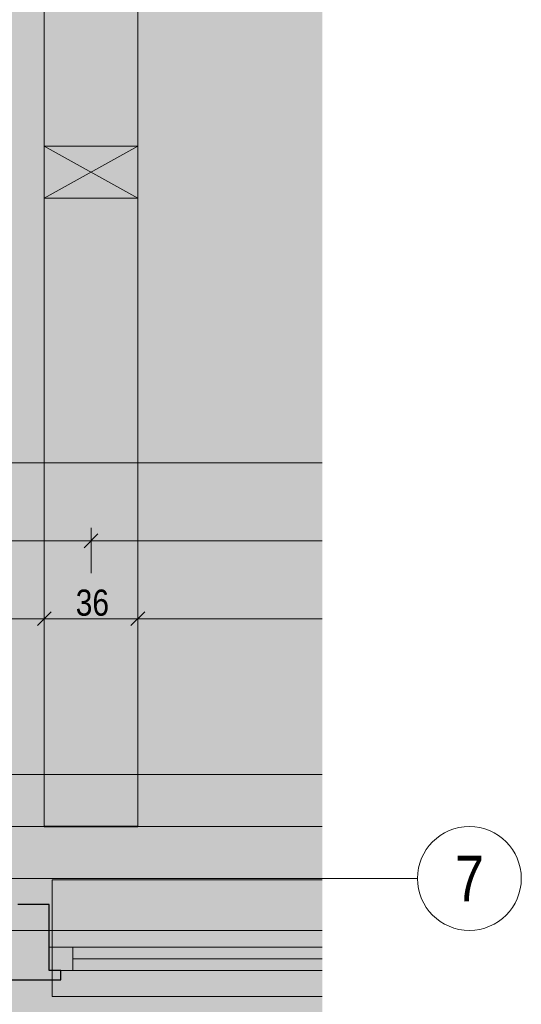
# Model space of a CAD drawing. Extents: x -420 to 300, y 62 to 1162.
# Tile 27 of 130: x 53 to 92, y 210 to 286. Entities that reach past the tile are written whole.
import ezdxf
from ezdxf.enums import TextEntityAlignment as Align
from ezdxf.lldxf.tags import DXFTag

# ---------------------------------------------------------------- set-up
doc = ezdxf.new("R2010")
doc.units = 0
doc.layers.get('0').update_dxf_attribs({"lineweight": 35})
for name, color, linetype, lineweight, true_color in [('00_Beschriftung UZ', 3, 'Continuous', 13, 0x00ff00), ('30 -33 Aussenwände- 7 Fassade_ Elemente', 7, 'Continuous', 9, 0x00aacc), ('30 -34 Innenwände- 11 Durchbruch', 4, 'Continuous', 9, 0x00ffff), ('30 -35 Decken- 1 Konstruktion-Träger- Stahlbeton', 7, 'grob-A06G9F4K8I', 13, 0x33aa00), ('70 -76 Bemaßung- 2 Allgemein', 9, 'Continuous', 5, 0x808080), ('iwb_Layout Achsbezeichung', 1, 'Continuous', 13, 0xff0000), ('iwb_Layout BA_Markierung', 7, 'Continuous', 9, 0xbadcdc)]:
    doc.layers.add(name, color=color, linetype=linetype, lineweight=lineweight, true_color=true_color)
doc.layers.add('70 -71 Achsen- 1 Gebäudeachsen', color=7, linetype='STRICHPUNKT2-A06G9F4J8I', lineweight=18)
doc.layers.add('iwb_Schraffur_Unterzug', color=7, linetype='Continuous', lineweight=5, true_color=0xffffcc, plot=False)
doc.styles.get("Standard").update_dxf_attribs({"font": 'ARIALN.TTF'})
tags = doc.linetypes.add('grob-A06G9F4K8I', pattern=[14, 3, -8, 3]).pattern_tags.tags
tags[8:9] = [DXFTag(74, 4), DXFTag(75, 0), DXFTag(340, '0'), DXFTag(46, 0.0), DXFTag(50, 0.0), DXFTag(44, 0.0), DXFTag(45, 0.0)]
tags[6:7] = [DXFTag(74, 4), DXFTag(75, 0), DXFTag(340, '0'), DXFTag(46, 0.0), DXFTag(50, 0.0), DXFTag(44, 0.0), DXFTag(45, 0.0)]
tags[4:5] = [DXFTag(74, 4), DXFTag(75, 0), DXFTag(340, '0'), DXFTag(46, 0.0), DXFTag(50, 0.0), DXFTag(44, 0.0), DXFTag(45, 0.0)]
tags = doc.linetypes.add('STRICHPUNKT2', pattern=[12.7, 6.35, -3.175, 0, -3.175]).pattern_tags.tags
tags[10:11] = [DXFTag(74, 4), DXFTag(75, 0), DXFTag(340, '0'), DXFTag(46, 0.0), DXFTag(50, 0.0), DXFTag(44, 0.0), DXFTag(45, 0.0)]
tags[8:9] = [DXFTag(74, 4), DXFTag(75, 0), DXFTag(340, '0'), DXFTag(46, 0.0), DXFTag(50, 0.0), DXFTag(44, 0.0), DXFTag(45, 0.0)]
tags[6:7] = [DXFTag(74, 4), DXFTag(75, 0), DXFTag(340, '0'), DXFTag(46, 0.0), DXFTag(50, 0.0), DXFTag(44, 0.0), DXFTag(45, 0.0)]
tags[4:5] = [DXFTag(74, 4), DXFTag(75, 0), DXFTag(340, '0'), DXFTag(46, 0.0), DXFTag(50, 0.0), DXFTag(44, 0.0), DXFTag(45, 0.0)]
tags = doc.linetypes.add('STRICHPUNKT2-A06G9F4J8I', pattern=[12.7, 6.35, -3.175, 0, -3.175]).pattern_tags.tags
tags[10:11] = [DXFTag(74, 4), DXFTag(75, 0), DXFTag(340, '0'), DXFTag(46, 0.0), DXFTag(50, 0.0), DXFTag(44, 0.0), DXFTag(45, 0.0)]
tags[8:9] = [DXFTag(74, 4), DXFTag(75, 0), DXFTag(340, '0'), DXFTag(46, 0.0), DXFTag(50, 0.0), DXFTag(44, 0.0), DXFTag(45, 0.0)]
tags[6:7] = [DXFTag(74, 4), DXFTag(75, 0), DXFTag(340, '0'), DXFTag(46, 0.0), DXFTag(50, 0.0), DXFTag(44, 0.0), DXFTag(45, 0.0)]
tags[4:5] = [DXFTag(74, 4), DXFTag(75, 0), DXFTag(340, '0'), DXFTag(46, 0.0), DXFTag(50, 0.0), DXFTag(44, 0.0), DXFTag(45, 0.0)]

# ---------------------------------------------------------------- blocks, each defined once
blk = doc.blocks.new('Polygon-A06G9F4D8I')
at = {"color": 0, "linetype": 'ByBlock', "lineweight": -2, "ltscale": 0.13}
blk.add_solid([(9.807, 86.695), (9.64, 1083.814), (76.501, 86.518), (76.501, 1083.814)], dxfattribs=at)
blk = doc.blocks.new('Referenz-A06G9F4L8I')
at = {"layer": '00_Beschriftung UZ', "color": 0, "linetype": 'Continuous', "lineweight": 5, "ltscale": 0.13}
blk.add_line((76.501, 227.453), (6.702, 227.453), dxfattribs=at)
at = {"layer": '00_Beschriftung UZ', "color": 0, "linetype": 'Continuous', "lineweight": 0, "ltscale": 0.13}
for points in [[(70.535, 230.124), (71.867, 227.453), (73.205, 230.122)], [(70.535, 224.783), (71.867, 227.453), (73.205, 224.785)]]:
    blk.add_solid(points, dxfattribs=at)
at = {"layer": '30 -33 Aussenwände- 7 Fassade_ Elemente', "color": 0, "linetype": 'Continuous', "ltscale": 0.13}
for p, q in [((76.501, 227.453), (6.202, 227.453)), ((55.469, 212.353), (55.469, 214.153)), ((55.469, 214.153), (76.501, 214.153)), ((76.501, 212.353), (55.469, 212.353))]:
    blk.add_line(p, q, dxfattribs=at)
at = {"layer": '30 -33 Aussenwände- 7 Fassade_ Elemente', "color": 0}
for p, q in [((55.702, 219.353), (55.702, 214.153)), ((76.501, 219.353), (55.702, 219.353)), ((57.302, 214.153), (55.702, 214.153)), ((55.702, 214.153), (55.702, 212.353)), ((57.302, 214.153), (76.501, 214.153)), ((57.302, 212.353), (57.302, 214.153)), ((57.302, 213.253), (76.501, 213.253)), ((55.702, 212.353), (57.302, 212.353)), ((55.702, 210.353), (55.702, 212.353)), ((76.501, 212.353), (57.302, 212.353)), ((76.501, 210.353), (55.702, 210.353))]:
    blk.add_line(p, q, dxfattribs=at)
at = {"layer": '30 -33 Aussenwände- 7 Fassade_ Elemente', "color": 0, "linetype": 'Continuous', "lineweight": -2, "ltscale": 0.25}
for p, q in [((55.469, 217.453), (53.069, 217.453)), ((55.469, 212.353), (55.469, 217.453)), ((56.369, 212.353), (55.469, 212.353)), ((56.369, 211.653), (56.369, 212.353)), ((52.169, 211.653), (56.369, 211.653))]:
    blk.add_line(p, q, dxfattribs=at)
at = {"layer": '30 -33 Aussenwände- 7 Fassade_ Elemente', "color": 0, "linetype": 'Continuous', "lineweight": 18, "ltscale": 0.18}
for p, q in [((55.469, 212.353), (55.469, 214.153)), ((55.469, 214.153), (57.302, 214.153)), ((57.302, 214.153), (57.302, 212.353)), ((76.501, 213.253), (57.302, 213.253)), ((57.302, 212.353), (55.469, 212.353))]:
    blk.add_line(p, q, dxfattribs=at)
at = {"layer": '30 -34 Innenwände- 11 Durchbruch', "color": 0, "linetype": 'Continuous', "ltscale": 0.13}
for p, q in [((55.102, 271.853), (55.102, 275.853)), ((55.102, 275.853), (62.302, 271.853)), ((62.302, 275.853), (55.102, 271.853)), ((55.102, 275.853), (62.302, 275.853)), ((62.302, 275.853), (55.102, 271.853)), ((62.302, 271.853), (55.102, 275.853)), ((62.302, 271.853), (62.302, 275.853)), ((55.102, 271.853), (62.302, 271.853))]:
    blk.add_line(p, q, dxfattribs=at)
at = {"layer": '30 -34 Innenwände- 11 Durchbruch', "color": 0, "lineweight": 0}
for points in [[(58.702, 273.853), (55.102, 275.853), (58.702, 275.853)], [(58.702, 273.853), (58.702, 275.853), (62.302, 275.853)], [(58.702, 271.853), (55.102, 271.853), (58.702, 273.853)], [(58.702, 271.853), (58.702, 273.853), (62.302, 271.853)]]:
    blk.add_solid(points, dxfattribs=at)
at = {"layer": '30 -35 Decken- 1 Konstruktion-Träger- Stahlbeton', "color": 0}
for p, q in [((55.102, 223.453), (55.102, 770.453)), ((62.302, 223.453), (62.302, 770.453)), ((76.501, 223.453), (-2.298, 223.453)), ((76.501, 215.453), (-2.298, 215.453))]:
    blk.add_line(p, q, dxfattribs=at)
at = {"layer": '30 -35 Decken- 1 Konstruktion-Träger- Stahlbeton', "color": 0, "linetype": 'Continuous', "lineweight": 35, "ltscale": 0.35}
blk.add_line((55.102, 223.453), (62.302, 223.453), dxfattribs=at)
at = {"layer": '70 -71 Achsen- 1 Gebäudeachsen', "color": 0, "linetype": 'STRICHPUNKT2-A06G9F4J8I', "ltscale": 0.18}
blk.add_line((-387.238, 219.453), (76.501, 219.453), dxfattribs=at)
at = {"layer": '70 -76 Bemaßung- 2 Allgemein', "color": 0, "linetype": 'Continuous', "ltscale": 0.13}
for p, q in [((76.501, 251.453), (5.263, 251.453)), ((58.702, 242.953), (58.702, 246.453)), ((58.702, 242.953), (58.702, 246.453)), ((57.642, 245.453), (21.763, 245.453)), ((59.702, 245.453), (57.642, 245.453)), ((57.702, 245.453), (59.763, 245.453)), ((76.501, 245.453), (59.763, 245.453)), ((55.102, 236.953), (55.102, 240.453)), ((55.102, 236.953), (55.102, 240.453)), ((62.302, 236.953), (62.302, 240.453)), ((62.302, 236.953), (62.302, 240.453)), ((54.042, 239.453), (25.363, 239.453)), ((56.102, 239.453), (54.042, 239.453)), ((54.102, 239.453), (56.163, 239.453)), ((61.242, 239.453), (56.163, 239.453)), ((63.302, 239.453), (61.242, 239.453)), ((61.302, 239.453), (63.363, 239.453)), ((76.501, 239.453), (63.363, 239.453))]:
    blk.add_line(p, q, dxfattribs=at)
at = {"layer": '70 -76 Bemaßung- 2 Allgemein', "color": 0, "linetype": 'Continuous', "lineweight": 20, "ltscale": 0.2}
for p, q in [((59.233, 245.984), (58.172, 244.923)), ((58.172, 244.923), (59.233, 245.984)), ((55.633, 239.984), (54.572, 238.923)), ((54.572, 238.923), (55.633, 239.984)), ((61.772, 238.923), (62.833, 239.984)), ((62.833, 239.984), (61.772, 238.923))]:
    blk.add_line(p, q, dxfattribs=at)
at = {"layer": '70 -76 Bemaßung- 2 Allgemein', "color": 0, "linetype": 'Continuous', "ltscale": 0.13, "insert": (57.52, 241.704), "char_height": 2.01377, "attachment_point": 1}
blk.add_mtext('{\\fArial Narrow;36}', dxfattribs=at)
blk = doc.blocks.new('Referenz-A06G9F4N8I')
at = {"layer": 'iwb_Schraffur_Unterzug', "linetype": 'Continuous', "ltscale": 0.13}
blk.add_hatch(color=256, dxfattribs=at).paths.add_polyline_path([(59.102, 223.453), (55.102, 223.453), (55.102, 770.453), (62.302, 770.453), (62.302, 223.453)])
for points in [[(6.202, 223.453), (6.202, 227.453), (76.501, 227.453)], [(6.202, 223.453), (76.501, 227.453), (76.501, 223.686)], [(6.202, 223.453), (76.501, 223.686), (76.501, 222.988)], [(6.202, 223.453), (76.501, 222.988), (76.501, 215.453)], [(6.202, 223.453), (76.501, 215.453), (6.202, 215.453)]]:
    blk.add_solid(points, dxfattribs=at)

msp = doc.modelspace()

# ---------------------------------------------------------------- linework, layer by layer
at = {"layer": 'iwb_Layout Achsbezeichung', "linetype": 'STRICHPUNKT2', "lineweight": 13, "ltscale": 0.39}
msp.add_line((76.501, 219.453), (83.837, 219.453), dxfattribs=at)
at = {"layer": 'iwb_Layout Achsbezeichung', "ltscale": 0.39, "extrusion": (0, 0, -1)}
msp.add_circle((-87.837, 219.453), 4, dxfattribs=at)

# ---------------------------------------------------------------- block references
at = {"color": 8, "lineweight": 25, "ltscale": 0.25, "true_color": 0x808080}
for name in ['Referenz-A06G9F4L8I', 'Referenz-A06G9F4N8I']:
    msp.add_blockref(name, (0, 0), dxfattribs=at)
at = {"layer": 'iwb_Layout BA_Markierung', "ltscale": 0.13}
msp.add_blockref('Polygon-A06G9F4D8I', (0, 0), dxfattribs=at)

# ---------------------------------------------------------------- texts
at = {"layer": 'iwb_Layout Achsbezeichung', "ltscale": 0.39}
msp.add_text('7', height=3.5, dxfattribs=at).set_placement((87.837, 219.453), align=Align.MIDDLE_CENTER)

doc.saveas('drawing.dxf')
